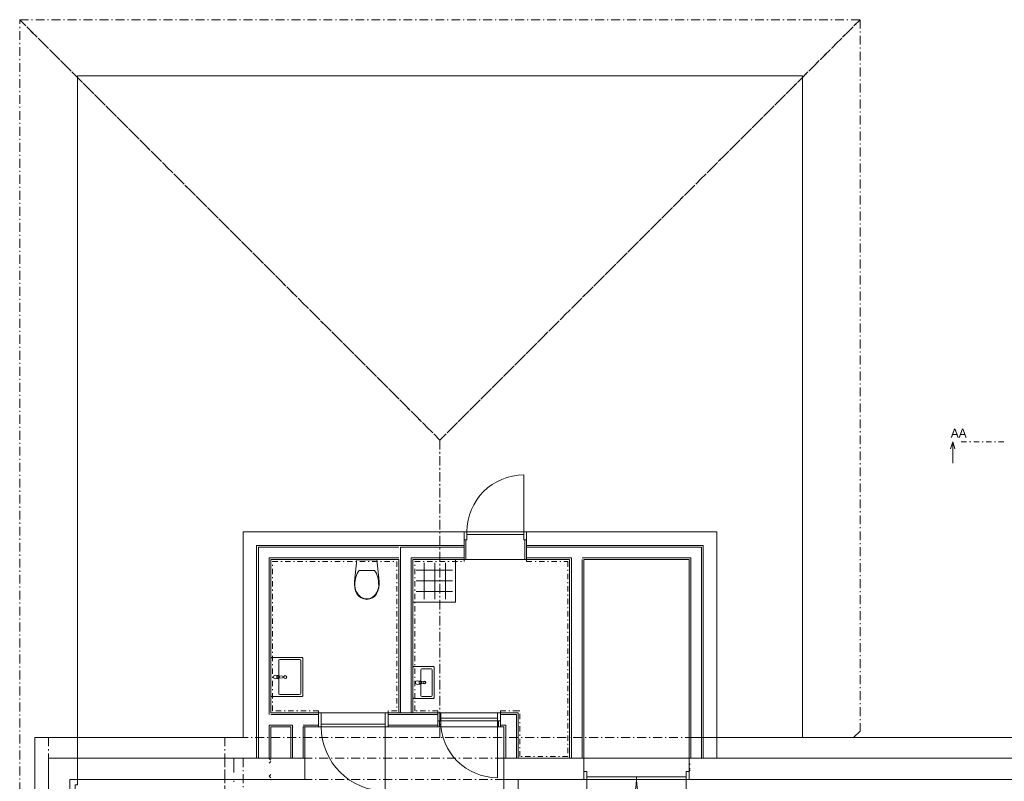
# Model space of a CAD drawing. Header units: millimetres. Extents: x -13540 to 53715, y -38110 to 10383.
# Tile 9 of 17: x -11715 to 2142, y -618 to 10100. Entities that reach past the tile are written whole.
import ezdxf

# ---------------------------------------------------------------- set-up
doc = ezdxf.new("R2010")
doc.units = ezdxf.units.MM
doc.header["$MEASUREMENT"] = 0
for name, pattern in [('Čerchovaná', [450, 200, -117.5, 15, -117.5]), ('Čerchovaná M', [225, 125, -42.5, 15, -42.5]), ('Čerchovaná S', [175, 75, -42.5, 15, -42.5])]:
    doc.linetypes.add(name, pattern=pattern)
for name, color, linetype in [('01_Zóny.dispozice', 7, 'Continuous'), ('02_Desky', 7, 'Continuous'), ('03_Krov', 7, 'Continuous'), ('05_Podlahy', 7, 'Continuous'), ('13_Značky.řezy', 7, 'Continuous'), ('Nové_0', 7, 'Continuous'), ('Nové_01_Zóny.dispozice', 7, 'Continuous'), ('Nové_02_Trámy - nosné', 7, 'Continuous'), ('Nové_02_Zdi VNITŘNÍ - nenosné', 7, 'Continuous'), ('Nové_02_Zdi VNĚJŠÍ - nosné.obálka', 7, 'Continuous'), ('Nové_03_Střecha.3D', 7, 'Continuous'), ('Nové_05_Obklady', 7, 'Continuous'), ('Nové_05_Podlahy', 7, 'Continuous'), ('Nové_09_Interiér.sanita a zařízení', 7, 'Continuous'), ('Nové_Konstrukce – Dělicí čáry vrstev', 7, 'Continuous'), ('Nové_Otvory – Dveře', 7, 'Continuous'), ('Nové_Výplně – Řezové', 7, 'Continuous')]:
    doc.layers.add(name, color=color, linetype=linetype)

# ---------------------------------------------------------------- blocks, each defined once
blk = doc.blocks.new('*X6')
at = {"layer": 'Nové_Výplně – Řezové', "color": 253, "linetype": 'Continuous', "lineweight": 13, "true_color": 0xaaaaaa}
for p, q in [((-8205, -296), (-8202, -293)), ((-8205, -295), (-8180, -320)), ((-8205, -364), (-8180, -339)), ((-8205, -546), (-8180, -521)), ((-8205, -545), (-8180, -570)), ((-8181, -590), (-8180, -589))]:
    blk.add_line(p, q, dxfattribs=at)
blk = doc.blocks.new('*X7')
at = {"layer": 'Nové_Výplně – Řezové', "color": 253, "linetype": 'Continuous', "lineweight": 13, "true_color": 0xaaaaaa}
for p, q in [((-2295, -386), (-2280, -371)), ((-2295, -454), (-2280, -439)), ((-2295, -455), (-2280, -470))]:
    blk.add_line(p, q, dxfattribs=at)

msp = doc.modelspace()

# ---------------------------------------------------------------- hatches: boundary and pattern name
at = {"layer": 'Nové_0', "linetype": 'Continuous', "lineweight": 0}
h = msp.add_hatch(dxfattribs=at)
h.set_pattern_fill('SÍŤ_15X15_0003', color=251, style=0, pattern_type=2)
h.set_pattern_definition([(0, (-5872.48, 2204.1), (0, 150), []), (90, (-5872.48, 2204.1), (-150, 0), [])])
h.paths.add_polyline_path([(-6135, 2455), (-5626, 2455), (-5626, 1946), (-6135, 1946)])

# ---------------------------------------------------------------- linework, layer by layer
at = {"layer": '01_Zóny.dispozice', "color": 251, "linetype": 'Continuous', "lineweight": 0, "flags": 128}
msp.add_lwpolyline([(-3775, 2502), (-3775, -293), (-2295, -293), (-2295, 2502)], close=True, dxfattribs=at)
at = {"layer": '02_Desky', "color": 251, "linetype": 'Continuous', "lineweight": 0, "flags": 128}
msp.add_lwpolyline([(20150, -293), (15050, -293), (15050, 0), (10250, 0), (10250, -293), (5200, -293), (5200, 0), (-700, 0), (-700, 9310), (-10900, 9310), (-10900, -668), (-10933, -668), (-10933, -3070), (-7970, -3070), (-4900, -3070), (-4900, -11038), (-11600, -11038), (-11600, -37870), (1, -37870), (0, -10923), (52900, -10923)], dxfattribs=at)
at = {"layer": '03_Krov', "color": 251, "linetype": 'Čerchovaná M', "lineweight": 0, "flags": 128}
for points in [[(-11715, 10100), (115, 10100)], [(-5800, 4185), (-11715, 10100)], [(-11715, -38110), (-11715, 10100)], [(-11715, 10100), (-5800, 4185)], [(115, 10100), (-5800, 4185)], [(-5800, 4185), (115, 10100)], [(115, 10100), (115, 90)], [(-5800, 4185), (-5800, 0)], [(-5800, 0), (-5800, 4185)], [(115, 90), (25, 0)], [(-5800, 0), (-11308, 0)], [(-11308, 0), (-11308, -11470)], [(25, 0), (-5800, 0)]]:
    msp.add_lwpolyline(points, dxfattribs=at)
at = {"layer": '05_Podlahy', "color": 251, "linetype": 'Continuous', "lineweight": 0, "flags": 128}
msp.add_lwpolyline([(-3775, -593), (-2295, -593), (-2295, -293), (-2295, 2502), (-3775, 2502)], close=True, dxfattribs=at)
at = {"layer": '13_Značky.řezy', "color": 251, "linetype": 'Continuous', "lineweight": 0}
for p, q in [((1387, 4060), (1417, 4160)), ((1417, 4160), (1417, 3860)), ((1447, 4060), (1417, 4160))]:
    msp.add_line(p, q, dxfattribs=at)
at = {"layer": '13_Značky.řezy', "color": 251, "linetype": 'Čerchovaná S', "lineweight": 0}
msp.add_line((1537, 4160), (2137, 4160), dxfattribs=at)
at = {"layer": 'Nové_01_Zóny.dispozice', "color": 251, "linetype": 'Continuous', "lineweight": 0, "flags": 128}
for points in [[(-6380, 2502), (-8180, 2502), (-8180, 347), (-6380, 347)], [(-6180, 2502), (-6180, 347), (-4700, 347), (-4700, -293), (-3975, -293), (-3975, 2502)], [(-11007, -593), (-11007, -10923), (-4900, -10923), (-4900, -668), (-4900, 147), (-7700, 147), (-7700, -593)], [(-4700, -3698), (-4600, -3698), (-4600, -10923), (2345, -10923), (2355, -3698), (42150, -3698), (42150, -593), (-4700, -593)]]:
    msp.add_lwpolyline(points, close=True, dxfattribs=at)
at = {"layer": 'Nové_02_Trámy - nosné', "color": 251, "linetype": 'Čerchovaná M', "lineweight": 0}
for p, q in [((-8829, -293), (-8829, -11223)), ((-8829, -293), (-8569, -293)), ((-8569, -293), (-8569, -11223))]:
    msp.add_line(p, q, dxfattribs=at)
at = {"layer": 'Nové_02_Trámy - nosné', "color": 251, "linetype": 'Čerchovaná', "lineweight": 0}
msp.add_line((-8699, -293), (-8699, -11223), dxfattribs=at)
at = {"layer": 'Nové_02_Zdi VNITŘNÍ - nenosné', "color": 251, "linetype": 'Continuous', "lineweight": 0}
for p, q in [((-5460, 2894), (-5460, 2779)), ((-5435, 2779), (-5435, 2502)), ((-4605, 2779), (-4605, 2502)), ((-4580, 2894), (-4580, 2779)), ((-5460, 2502), (-5435, 2502)), ((-4580, 2502), (-4605, 2502)), ((-7510, 347), (-7510, 322)), ((-7510, 322), (-7510, 172)), ((-6530, 347), (-6530, 322)), ((-6530, 322), (-6530, 172)), ((-5830, 347), (-5830, 322)), ((-5830, 322), (-5830, 232)), ((-4950, 347), (-4950, 322)), ((-4950, 322), (-4950, 232)), ((-7510, 172), (-7510, 147)), ((-6530, 172), (-6530, 147)), ((-5830, 147), (-5805, 147)), ((-5805, 147), (-5805, 232)), ((-4975, 147), (-4975, 232)), ((-4950, 147), (-4975, 147))]:
    msp.add_line(p, q, dxfattribs=at)
at = {"layer": 'Nové_02_Zdi VNITŘNÍ - nenosné', "color": 251, "linetype": 'Continuous', "lineweight": 0, "flags": 128}
for points in [[(-8572, 2894), (-8380, 2894)], [(-8572, 2894), (-8572, 0)], [(-6380, 2894), (-8380, 2894)], [(-5460, 2894), (-6380, 2894)], [(-1903, 2894), (-4580, 2894)], [(-1903, 2894), (-1903, 2702)], [(-1903, -293), (-1903, 2702)], [(-8180, 347), (-8180, 2502)], [(-8180, 2502), (-6380, 2502)], [(-6380, 2502), (-6380, 347)], [(-6180, 347), (-6180, 2502)], [(-6180, 2502), (-5460, 2502)], [(-4580, 2502), (-3975, 2502)], [(-3975, 2502), (-3975, -293)], [(-3775, 2502), (-2295, 2502)], [(-3775, -293), (-3775, 2502)], [(-2295, 2502), (-2295, -293)], [(-7510, 347), (-8180, 347)], [(-5830, 347), (-6530, 347)], [(-6380, 347), (-6180, 347)], [(-4700, 347), (-4950, 347)], [(-4700, -293), (-4700, 347)], [(-8180, 147), (-7900, 147)], [(-8180, -293), (-8180, 147)], [(-7900, 147), (-7900, -293)], [(-7700, 147), (-7510, 147)], [(-7700, -293), (-7700, 147)], [(-6530, 147), (-5830, 147)], [(-4950, 147), (-4900, 147)], [(-4900, 147), (-4900, -293)], [(-7875, -293), (-7900, -293)], [(-7725, -293), (-7875, -293)], [(-7700, -293), (-7725, -293)], [(-4875, -293), (-4900, -293)], [(-4725, -293), (-4875, -293)], [(-4700, -293), (-4725, -293)], [(-3950, -293), (-3975, -293)], [(-3800, -293), (-3950, -293)], [(-3775, -293), (-3800, -293)], [(-2280, -293), (-2295, -293)], [(-1903, -293), (-2095, -293)], [(-4700, -593), (-4900, -593)], [(-4900, -593), (-4900, -1188)], [(-4700, -1188), (-4700, -593)]]:
    msp.add_lwpolyline(points, dxfattribs=at)
at = {"layer": 'Nové_02_Zdi VNĚJŠÍ - nosné.obálka', "color": 251, "linetype": 'Continuous', "lineweight": 0}
for p, q in [((-7700, -593), (-7700, -293)), ((-4900, -593), (-4900, -293)), ((-3775, -478), (-3775, -293)), ((-2295, -478), (-2295, -293)), ((-3775, -593), (-3775, -478)), ((-2295, -593), (-2295, -478))]:
    msp.add_line(p, q, dxfattribs=at)
at = {"layer": 'Nové_02_Zdi VNĚJŠÍ - nosné.obálka', "color": 251, "linetype": 'Continuous', "lineweight": 0, "flags": 128}
for points in [[(-11500, 0), (-11500, -293)], [(-8572, 0), (-11500, 0)], [(5000, 0), (-2295, 0)], [(-11500, -293), (-11500, -11223)], [(-7700, -293), (-8180, -293)], [(-3775, -293), (-4900, -293)], [(-2280, -293), (-2295, -293)], [(-11007, -593), (-8180, -593)], [(-11007, -10923), (-11007, -593)], [(-8180, -593), (-7700, -593)], [(-4900, -593), (-3775, -593)], [(-2295, -593), (-2280, -593)], [(-2295, -593), (5400, -593)]]:
    msp.add_lwpolyline(points, dxfattribs=at)
at = {"layer": 'Nové_03_Střecha.3D', "color": 251, "linetype": 'Čerchovaná M', "lineweight": 0, "flags": 128}
for points in [[(-11500, -11470), (-11500, 0)], [(-11500, 0), (-8829, 0)], [(-8829, 0), (-8829, -11470)]]:
    msp.add_lwpolyline(points, dxfattribs=at)
at = {"layer": 'Nové_05_Obklady', "color": 251, "linetype": 'Continuous', "lineweight": 0, "flags": 128}
for points in [[(-8180, 2502), (-8155, 2502)], [(-8180, 2502), (-8180, 372)], [(-6380, 2502), (-8155, 2502)], [(-6380, 2502), (-6380, 2477)], [(-6180, 2502), (-6155, 2502)], [(-6180, 2502), (-6180, 372)], [(-5460, 2502), (-6155, 2502)], [(-5460, 2477), (-5460, 2502)], [(-3975, 2502), (-4580, 2502)], [(-4580, 2477), (-4580, 2502)], [(-3975, 2502), (-3975, 2477)], [(-6380, 347), (-6380, 2477)], [(-3975, -293), (-3975, 2477)], [(-8180, 347), (-8180, 372)], [(-8180, 347), (-7510, 347)], [(-7510, 372), (-7510, 347)], [(-6530, 372), (-6530, 347)], [(-6530, 347), (-6405, 347)], [(-6380, 347), (-6405, 347)], [(-6180, 347), (-6180, 372)], [(-6180, 347), (-5830, 347)], [(-5830, 372), (-5830, 347)], [(-4950, 372), (-4950, 347)], [(-4950, 347), (-4700, 347)], [(-4675, 372), (-4700, 372)], [(-4700, 347), (-4700, -268)], [(-4700, -293), (-4700, -268)], [(-4700, -293), (-4000, -293)], [(-3975, -293), (-4000, -293)]]:
    msp.add_lwpolyline(points, dxfattribs=at)
at = {"layer": 'Nové_05_Obklady', "color": 251, "linetype": 'Čerchovaná S', "lineweight": 0, "flags": 128}
for points in [[(-8155, 372), (-8155, 2477)], [(-8155, 2477), (-6405, 2477)], [(-6405, 2477), (-6405, 372)], [(-6155, 372), (-6155, 2477)], [(-6155, 2477), (-5460, 2477)], [(-4580, 2477), (-4000, 2477)], [(-4000, 2477), (-4000, -268)], [(-7510, 372), (-8155, 372)], [(-6405, 372), (-6530, 372)], [(-5830, 372), (-6155, 372)], [(-4700, 372), (-4950, 372)], [(-4675, -268), (-4675, 372)], [(-4000, -268), (-4675, -268)]]:
    msp.add_lwpolyline(points, dxfattribs=at)
at = {"layer": 'Nové_05_Podlahy', "color": 251, "linetype": 'Continuous', "lineweight": 0, "flags": 128}
for points in [[(-6180, 347), (-5830, 347), (-5830, 232), (-4950, 232), (-4950, 347), (-4700, 347), (-4700, -293), (-3975, -293), (-3975, 2502), (-4580, 2502), (-4580, 2894), (-5460, 2894), (-5460, 2502), (-6180, 2502)], [(-8180, 347), (-7510, 347), (-7510, 147), (-6530, 147), (-6530, 347), (-6380, 347), (-6380, 2502), (-8180, 2502)], [(-11007, -3070), (-7970, -3070), (-7970, -2920), (-4900, -2920), (-4900, -2888), (-4700, -2888), (-4700, -1188), (-4900, -1188), (-4900, 147), (-4950, 147), (-4950, 232), (-5830, 232), (-5830, 147), (-6530, 147), (-7510, 147), (-7700, 147), (-7700, -593), (-11007, -593)]]:
    msp.add_lwpolyline(points, close=True, dxfattribs=at)
msp.add_lwpolyline([(20350, -593), (14850, -593), (14850, -348), (10450, -348), (10450, -593), (-4700, -593), (-4700, -3698), (-4600, -3698), (-4600, -3997), (-4600, -10923), (302, -10923), (302, -11470), (2142, -11470), (2142, -10923), (2345, -10923), (2355, -3698), (40000, -3698)], dxfattribs=at)
at = {"layer": 'Nové_09_Interiér.sanita a zařízení', "color": 251, "linetype": 'Continuous', "lineweight": 0}
for p, q in [((-6830, 2351), (-6939, 2351)), ((-6721, 2351), (-6830, 2351)), ((-8070, 620), (-8070, 1080)), ((-8055, 1095), (-7775, 1095)), ((-7760, 1080), (-7760, 620)), ((-8095, 864), (-8080, 864)), ((-8095, 837), (-8095, 864)), ((-8080, 837), (-8095, 837)), ((-6070, 952), (-6070, 592)), ((-5925, 967), (-6055, 967)), ((-5910, 592), (-5910, 952)), ((-6080, 786), (-6095, 786)), ((-6095, 786), (-6095, 759)), ((-6095, 759), (-6080, 759)), ((-7775, 605), (-8055, 605)), ((-6055, 577), (-5925, 577))]:
    msp.add_line(p, q, dxfattribs=at)
at = {"layer": 'Nové_09_Interiér.sanita a zařízení', "color": 251, "linetype": 'Continuous', "lineweight": 0, "flags": 128}
for points in [[(-6999, 2106), (-6987, 2062), (-6968, 2021), (-6942, 1989), (-6909, 1964), (-6871, 1948), (-6830, 1942), (-6789, 1948), (-6751, 1964), (-6718, 1989), (-6692, 2021), (-6673, 2062), (-6661, 2106), (-6655, 2151), (-6657, 2196), (-6689, 2502), (-6971, 2502), (-7003, 2196), (-7005, 2151)], [(-6707, 2502), (-6953, 2502), (-6953, 2497), (-6707, 2497)]]:
    msp.add_lwpolyline(points, close=True, dxfattribs=at)
at = {"layer": 'Nové_09_Interiér.sanita a zařízení', "color": 251, "linetype": 'Continuous', "lineweight": 0}
msp.add_lwpolyline([(-6180, 2502), (-5580, 2502), (-5580, 1902), (-6180, 1902)], close=True, dxfattribs=at)
at = {"layer": 'Nové_09_Interiér.sanita a zařízení', "color": 251, "linetype": 'Continuous', "lineweight": 0, "flags": 128}
for points in [[(-8180, 590), (-8180, 1110, -0.414214), (-8165, 1125), (-7745, 1125, -0.414214), (-7730, 1110), (-7730, 590, -0.414214), (-7745, 575), (-8165, 575, -0.414214)], [(-6180, 982), (-6180, 562, 0.414214), (-6165, 547), (-5895, 547, 0.414214), (-5880, 562), (-5880, 982, 0.414214), (-5895, 997), (-6165, 997, 0.414214)], [(-8120, 825), (-8078, 829, 0.12102), (-8069, 833), (-8016, 839, 0.882566), (-8016, 862), (-8069, 868, 0.12102), (-8078, 871), (-8120, 875, 1)], [(-6120, 797), (-6078, 793, -0.12102), (-6069, 790), (-6016, 784, -0.882566), (-6016, 761), (-6069, 755, -0.12102), (-6078, 751), (-6120, 747, -1)]]:
    msp.add_lwpolyline(points, format="xyb", close=True, dxfattribs=at)
at = {"layer": 'Nové_09_Interiér.sanita a zařízení', "color": 251, "linetype": 'Continuous', "lineweight": 0}
for centre in [(-7977, 850), (-6018, 772)]:
    msp.add_circle(centre, 20, dxfattribs=at)
for centre, radius, start, end in [((-8055, 1080), 15, 90, 180), ((-7775, 1080), 15, 0, 90), ((-8080, 850), 13.6, 270, 90), ((-8080, 850), 21.1, 302.771, 57.229), ((-6055, 952), 15, 90, 180), ((-5925, 952), 15, 0, 90), ((-6080, 772), 13.6, 270, 90), ((-6080, 772), 21.1, 302.771, 57.229), ((-8055, 620), 15, 180, 270), ((-7775, 620), 15, 270, 0), ((-6055, 592), 15, 180, 270), ((-5925, 592), 15, 270, 0)]:
    msp.add_arc(centre, radius, start, end, dxfattribs=at)
for centre, major_axis, start_param, end_param in [((-6572, 2163), (425, 0), 2.612188, 3.165208), ((-7088, 2163), (425, 0), 6.259567, 6.812588), ((-6741, 2142), (257, 0), 3.085861, 3.98645), ((-6919, 2142), (257, 0), 5.438324, 6.338913), ((-6829, 2071), (139, 0), 4.079884, 4.706528), ((-6831, 2071), (139, 0), 4.71825, 5.344894)]:
    msp.add_ellipse(centre, major_axis=major_axis, ratio=0.875546, start_param=start_param, end_param=end_param, dxfattribs=at)
at = {"layer": 'Nové_Konstrukce – Dělicí čáry vrstev', "color": 251, "linetype": 'Continuous', "lineweight": 0}
for p, q in [((-5460, 2779), (-5435, 2779)), ((-5460, 2527), (-5460, 2779)), ((-4580, 2779), (-4605, 2779)), ((-4580, 2527), (-4580, 2779)), ((-8355, 2702), (-8380, 2702)), ((-8380, 0), (-8380, 2702)), ((-8355, 2702), (-8380, 2702)), ((-8355, 2702), (-6380, 2702)), ((-8355, 347), (-8355, 2677)), ((-8355, 2677), (-6380, 2677)), ((-6380, 2702), (-5460, 2702)), ((-6355, 2527), (-6355, 2677)), ((-6355, 2527), (-6355, 2677)), ((-6355, 2677), (-5460, 2677)), ((-4580, 2702), (-2095, 2702)), ((-4580, 2677), (-3775, 2677)), ((-3775, 2677), (-2120, 2677)), ((-2120, 2677), (-2120, -293)), ((-2095, 2677), (-2095, 2702)), ((-2095, 2677), (-2095, 2702)), ((-2095, 2677), (-2095, -293)), ((-8205, 347), (-8205, 2527)), ((-8205, 2527), (-6380, 2527)), ((-6380, 2502), (-6380, 347)), ((-6355, 2502), (-6355, 2527)), ((-6355, 2502), (-6355, 347)), ((-6205, 2502), (-6205, 2527)), ((-6205, 2502), (-6205, 2527)), ((-6205, 2527), (-5460, 2527)), ((-6205, 347), (-6205, 2502)), ((-6180, 347), (-6180, 2502)), ((-4580, 2527), (-3950, 2527)), ((-3975, 2502), (-3975, -293)), ((-3950, 2527), (-3950, 2502)), ((-3950, 2527), (-3950, 2502)), ((-3950, 2502), (-3950, -293)), ((-3800, 2527), (-3775, 2527)), ((-3800, -293), (-3800, 2502)), ((-3775, 2527), (-2270, 2527)), ((-3775, -293), (-3775, 2502)), ((-2270, 2527), (-2270, -293)), ((-8355, -293), (-8355, 347)), ((-8205, 322), (-8205, 347)), ((-7700, 347), (-8180, 347)), ((-7875, 322), (-8180, 322)), ((-7725, 322), (-7875, 322)), ((-7700, 322), (-7725, 322)), ((-7510, 347), (-7700, 347)), ((-7510, 322), (-7700, 322)), ((-5830, 347), (-6530, 347)), ((-5830, 322), (-6530, 322)), ((-4725, 347), (-4950, 347)), ((-4875, 322), (-4950, 322)), ((-4725, 322), (-4875, 322)), ((-4700, 347), (-4725, 347)), ((-4725, 172), (-4725, 322)), ((-4700, 322), (-4700, 347)), ((-4700, 322), (-4700, 347)), ((-4700, -293), (-4700, 322)), ((-8205, 172), (-8180, 172)), ((-8205, 172), (-8180, 172)), ((-8205, -293), (-8205, 172)), ((-8180, 172), (-7875, 172)), ((-8180, 147), (-7900, 147)), ((-7900, 147), (-7900, -293)), ((-7875, 172), (-7875, 147)), ((-7875, 172), (-7875, 147)), ((-7875, 147), (-7875, -293)), ((-7725, 172), (-7700, 172)), ((-7725, 147), (-7700, 147)), ((-7725, -293), (-7725, 147)), ((-7700, 172), (-7510, 172)), ((-7700, 147), (-7510, 147)), ((-7700, -293), (-7700, 147)), ((-6530, 172), (-5830, 172)), ((-6530, 147), (-5830, 147)), ((-5830, 232), (-5805, 232)), ((-5830, 172), (-5830, 232)), ((-4950, 232), (-4975, 232)), ((-4950, 172), (-4950, 232)), ((-4950, 172), (-4875, 172)), ((-4950, 147), (-4900, 147)), ((-4900, 147), (-4900, -293)), ((-4875, 172), (-4875, -293)), ((-4725, -293), (-4725, 172)), ((-8380, -290), (-8380, 0)), ((-8380, -290), (-8380, 0)), ((-11257, -293), (-11308, -293)), ((-11308, -293), (-11308, -593)), ((-11308, -293), (-11308, -593)), ((-11007, -293), (-11257, -293)), ((-8380, -293), (-11007, -293)), ((-8380, -293), (-8380, -290)), ((-8380, -293), (-8380, -290)), ((-8380, -293), (-8378, -293)), ((-8380, -293), (-8378, -293)), ((-8378, -293), (-8355, -293)), ((-8378, -293), (-8355, -293)), ((-8355, -293), (-8205, -293)), ((-8355, -293), (-8205, -293)), ((-8180, -293), (-8205, -293)), ((-8180, -293), (-8205, -293)), ((5197, -293), (-2295, -293)), ((-11308, -593), (-11308, -10923))]:
    msp.add_line(p, q, dxfattribs=at)
for p in [(-7900, 147), (-7900, 147), (-7875, 147), (-8180, -593), (-8180, -593)]:
    msp.add_point(p, dxfattribs=at)
at = {"layer": 'Nové_Otvory – Dveře', "color": 251, "linetype": 'Continuous', "lineweight": 0}
for p, q in [((-4620, 2894), (-4620, 3694)), ((-5420, 2894), (-5460, 2894)), ((-5460, 2894), (-5460, 2779)), ((-5460, 2894), (-5460, 2779)), ((-5460, 2894), (-5460, 2779)), ((-5460, 2779), (-5420, 2779)), ((-5435, 2779), (-5435, 2502)), ((-5420, 2779), (-5420, 2894)), ((-5420, 2894), (-4620, 2894)), ((-5420, 2854), (-5420, 2894)), ((-4620, 2854), (-5420, 2854)), ((-4580, 2894), (-4620, 2894)), ((-4620, 2894), (-4620, 2779)), ((-4620, 2894), (-4620, 2854)), ((-4620, 2779), (-4580, 2779)), ((-4605, 2779), (-4605, 2502)), ((-4580, 2779), (-4580, 2894)), ((-4580, 2894), (-4580, 2779)), ((-4580, 2894), (-4580, 2779)), ((-5460, 2502), (-5435, 2502)), ((-4580, 2502), (-4605, 2502)), ((-7510, 147), (-7510, 347)), ((-7510, 347), (-7470, 347)), ((-7510, 347), (-7510, 322)), ((-7510, 347), (-7510, 322)), ((-7510, 322), (-7510, 172)), ((-7510, 322), (-7510, 172)), ((-7470, 347), (-7470, 147)), ((-6570, 147), (-6570, 347)), ((-6570, 347), (-6530, 347)), ((-6530, 347), (-6530, 147)), ((-6530, 347), (-6530, 322)), ((-6530, 347), (-6530, 322)), ((-6530, 322), (-6530, 172)), ((-6530, 322), (-6530, 172)), ((-5830, 232), (-5830, 347)), ((-5830, 347), (-5790, 347)), ((-5830, 347), (-5830, 322)), ((-5830, 347), (-5830, 322)), ((-5830, 322), (-5830, 232)), ((-5830, 322), (-5830, 232)), ((-5790, 347), (-5790, 232)), ((-4990, 232), (-4990, 347)), ((-4990, 347), (-4950, 347)), ((-4950, 347), (-4950, 232)), ((-4950, 347), (-4950, 322)), ((-4950, 347), (-4950, 322)), ((-4950, 322), (-4950, 232)), ((-4950, 322), (-4950, 232)), ((-7510, 172), (-7510, 147)), ((-7510, 172), (-7510, 147)), ((-7470, 147), (-7510, 147)), ((-6570, 187), (-7470, 187)), ((-7470, 187), (-7470, 147)), ((-7470, 147), (-6570, 147)), ((-6570, 147), (-6570, 187)), ((-6570, 147), (-6570, -753)), ((-6530, 147), (-6570, 147)), ((-6530, 172), (-6530, 147)), ((-6530, 172), (-6530, 147)), ((-5790, 232), (-5830, 232)), ((-4990, 272), (-5790, 272)), ((-5790, 272), (-5790, 232)), ((-5790, 232), (-4990, 232)), ((-4990, 232), (-4990, 272)), ((-4990, 232), (-4990, -568)), ((-4950, 232), (-4990, 232)), ((-7700, -593), (-7700, -293)), ((-4900, -593), (-4900, -293)), ((-3775, -478), (-3775, -293)), ((-2295, -478), (-2295, -293)), ((-3775, -478), (-3775, -593)), ((-3735, -478), (-3775, -478)), ((-3775, -593), (-3775, -478)), ((-3775, -593), (-3775, -478)), ((-3735, -593), (-3735, -478)), ((-3735, -593), (-3735, -553)), ((-3735, -553), (-3035, -553)), ((-3035, -553), (-3035, -593)), ((-2335, -553), (-3035, -553)), ((-3035, -553), (-3035, -593)), ((-2335, -478), (-2335, -593)), ((-2295, -478), (-2335, -478)), ((-2335, -593), (-2335, -553)), ((-2295, -593), (-2295, -478)), ((-2295, -593), (-2295, -478)), ((-2295, -593), (-2295, -478)), ((-3775, -593), (-3735, -593)), ((-3735, -593), (-3735, -1293)), ((-3035, -593), (-3735, -593)), ((-3035, -593), (-2335, -593)), ((-2335, -593), (-2335, -1293)), ((-2335, -593), (-2295, -593))]:
    msp.add_line(p, q, dxfattribs=at)
at = {"layer": 'Nové_Otvory – Dveře', "color": 251, "linetype": 'Čerchovaná M', "lineweight": 0}
for p, q in [((-5460, 2894), (-4580, 2894)), ((-5435, 2502), (-4605, 2502)), ((-7510, 347), (-6530, 347)), ((-5830, 347), (-4950, 347)), ((-7510, 147), (-6530, 147)), ((-5805, 147), (-4975, 147)), ((-4900, -293), (-7700, -293)), ((-2295, -293), (-3775, -293)), ((-4900, -593), (-7700, -593)), ((-2295, -593), (-3775, -593))]:
    msp.add_line(p, q, dxfattribs=at)
at = {"layer": 'Nové_Otvory – Dveře', "color": 251, "linetype": 'Continuous', "lineweight": 0}
for centre, radius, start, end in [((-4620, 2894), 800, 90, 180), ((-6570, 147), 900, 180, 270), ((-4990, 232), 800, 180, 270), ((-3735, -593), 700, 270, 0), ((-2335, -593), 700, 180, 270)]:
    msp.add_arc(centre, radius, start, end, dxfattribs=at)

# ---------------------------------------------------------------- block references
at = {"layer": 'Nové_02_Zdi VNĚJŠÍ - nosné.obálka', "color": 251, "lineweight": 0}
for name in ['*X6', '*X7']:
    msp.add_blockref(name, (0, 0), dxfattribs=at)

# ---------------------------------------------------------------- texts
at = {"layer": '13_Značky.řezy', "color": 251, "lineweight": 0, "insert": (1612, 4220), "char_height": 125, "attachment_point": 9}
msp.add_mtext('\\A1;\\pt0;AA', dxfattribs=at)

doc.saveas('drawing.dxf')
